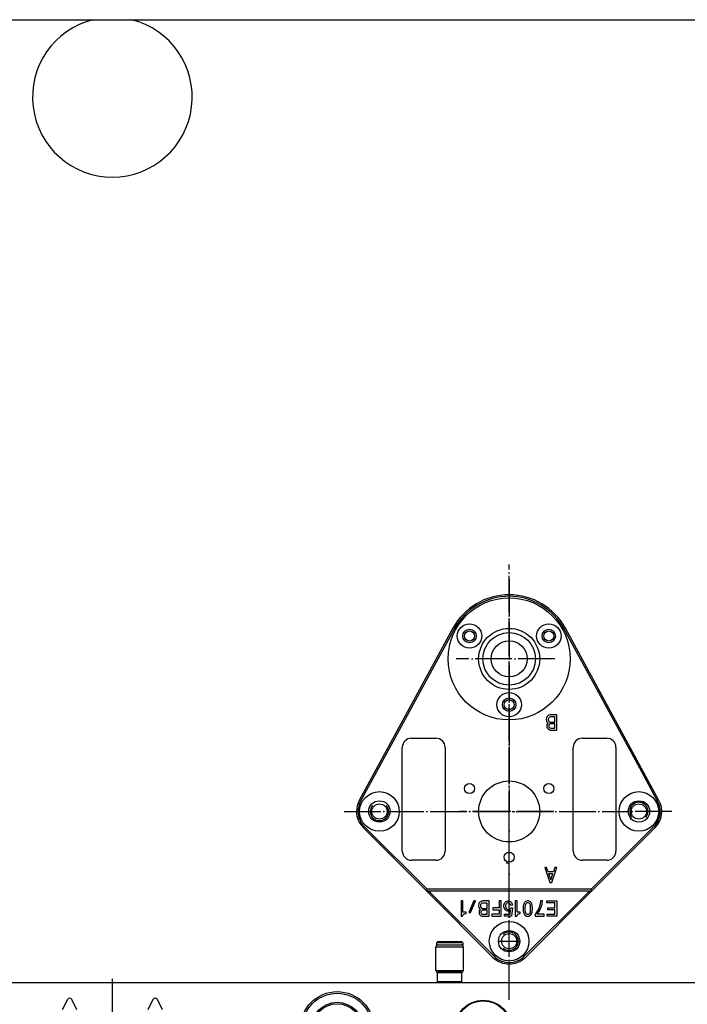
# Model space of a CAD drawing. Extents: x -1763 to 4575, y -3429 to 1051.
# Tile 158 of 174: x 3870 to 4088, y -1492 to -1169. Entities that reach past the tile are written whole.
import ezdxf

# ---------------------------------------------------------------- set-up
doc = ezdxf.new("R2010")
doc.units = 0
doc.linetypes.add('DOT_CENTER', pattern=[14, 12, -1, 0, -1])
doc.layers.get('0').update_dxf_attribs({"linetype": 'CONTINUOUS'})
doc.layers.add('1', color=7, linetype='CONTINUOUS')

# ---------------------------------------------------------------- blocks, each defined once
blk = doc.blocks.new('E7018-24101__1', base_point=(4199.999999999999, -1958.678934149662))
at = {"color": 1, "linetype": 'CONTINUOUS'}
for p, q in [((4195.999999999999, -1485.078934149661), (3604.00000000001, -1485.078934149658)), ((3883.706514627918, -1493.755904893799), (3885.373913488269, -1490.421107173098)), ((3886.626086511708, -1490.421107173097), (3888.293485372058, -1493.755904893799)), ((3911.706514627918, -1493.755904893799), (3913.373913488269, -1490.421107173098)), ((3914.626086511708, -1490.421107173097), (3916.293485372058, -1493.755904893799))]:
    blk.add_line(p, q, dxfattribs=at)
for radius in [9.20000000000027, 9]:
    blk.add_circle((4021.489999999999, -1499.90784374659), radius, dxfattribs=at)
for centre in [(3885.999999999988, -1490.734150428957), (3913.999999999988, -1490.734150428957)]:
    blk.add_arc(centre, 0.69998600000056, 26.56505117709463, 153.43494882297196, dxfattribs=at)
blk = doc.blocks.new('E2812-23753-0__46', base_point=(4014.789999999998, -1485.07893414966))
at = {"color": 1, "linetype": 'CONTINUOUS'}
for p, q in [((4006.489999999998, -1471.57893414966), (4006.189999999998, -1471.87893414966)), ((4006.189999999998, -1471.87893414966), (4006.189999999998, -1472.57893414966)), ((4014.789999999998, -1471.87893414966), (4006.189999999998, -1471.87893414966)), ((4006.589999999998, -1472.57893414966), (4006.189999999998, -1472.57893414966)), ((4014.489999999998, -1471.57893414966), (4006.489999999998, -1471.57893414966)), ((4006.589999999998, -1472.57893414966), (4007.989999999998, -1472.57893414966)), ((4007.989999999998, -1472.57893414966), (4012.989999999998, -1472.57893414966)), ((4012.989999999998, -1472.57893414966), (4014.389999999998, -1472.57893414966)), ((4014.789999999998, -1472.57893414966), (4014.389999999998, -1472.57893414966)), ((4014.489999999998, -1471.57893414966), (4014.789999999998, -1471.87893414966)), ((4014.789999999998, -1471.87893414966), (4014.789999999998, -1472.57893414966)), ((4007.989999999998, -1485.07893414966), (4007.989999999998, -1484.878934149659)), ((4012.989999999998, -1485.07893414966), (4012.989999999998, -1484.878934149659))]:
    blk.add_line(p, q, dxfattribs=at)
blk = doc.blocks.new('24791-0S111__47', base_point=(4014.489999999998, -1484.87893414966))
at = {"color": 1, "linetype": 'CONTINUOUS'}
for p, q in [((4006.689999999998, -1481.578934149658), (4006.489999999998, -1481.77893414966)), ((4006.489999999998, -1484.678934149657), (4006.489999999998, -1481.77893414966)), ((4010.489999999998, -1481.778934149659), (4006.489999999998, -1481.77893414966)), ((4010.489999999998, -1481.578934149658), (4006.689999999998, -1481.578934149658)), ((4014.289999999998, -1481.578934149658), (4010.489999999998, -1481.578934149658)), ((4014.489999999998, -1481.778934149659), (4010.489999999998, -1481.778934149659)), ((4014.289999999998, -1481.578934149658), (4014.489999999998, -1481.778934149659)), ((4014.489999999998, -1484.678934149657), (4014.489999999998, -1481.778934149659)), ((4006.689999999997, -1484.87893414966), (4006.489999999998, -1484.678934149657)), ((4010.489999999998, -1484.678934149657), (4006.489999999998, -1484.678934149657)), ((4010.489999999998, -1484.878934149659), (4006.689999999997, -1484.87893414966)), ((4014.489999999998, -1484.678934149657), (4010.489999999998, -1484.678934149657)), ((4014.289999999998, -1484.878934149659), (4010.489999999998, -1484.878934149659)), ((4014.289999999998, -1484.878934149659), (4014.489999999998, -1484.678934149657))]:
    blk.add_line(p, q, dxfattribs=at)
blk = doc.blocks.new('BEARING_HK0509__48', base_point=(4014.989999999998, -1481.57893414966))
at = {"color": 1, "linetype": 'CONTINUOUS'}
for p, q in [((4005.989999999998, -1480.97893414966), (4005.989999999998, -1473.17893414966)), ((4005.989999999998, -1473.17893414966), (4014.989999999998, -1473.17893414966)), ((4006.589999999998, -1472.57893414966), (4007.989999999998, -1472.57893414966)), ((4007.989999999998, -1472.57893414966), (4012.989999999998, -1472.57893414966)), ((4012.989999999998, -1472.57893414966), (4014.389999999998, -1472.57893414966)), ((4014.989999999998, -1480.97893414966), (4014.989999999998, -1473.17893414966)), ((4005.989999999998, -1480.97893414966), (4014.989999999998, -1480.97893414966)), ((4006.589999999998, -1481.57893414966), (4006.689999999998, -1481.578934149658)), ((4010.489999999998, -1481.578934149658), (4006.689999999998, -1481.578934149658)), ((4014.289999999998, -1481.578934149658), (4010.489999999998, -1481.578934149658)), ((4014.289999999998, -1481.578934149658), (4014.389999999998, -1481.57893414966))]:
    blk.add_line(p, q, dxfattribs=at)
for centre, radius, start, end in [((4006.589999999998, -1473.17893414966), 0.60000000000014, 90, 180), ((4014.389999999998, -1473.17893414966), 0.59999999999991, 0, 90), ((4006.589999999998, -1480.97893414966), 0.59999999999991, 180, -90), ((4014.389999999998, -1480.97893414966), 0.59999999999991, -90, 0)]:
    blk.add_arc(centre, radius, start, end, dxfattribs=at)
blk = doc.blocks.new('BEARING_ASSY1_1__49', base_point=(4014.989999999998, -1485.07893414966))
for name, p in [('BEARING_HK0509__48', (4014.989999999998, -1481.57893414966)), ('E2812-23753-0__46', (4014.789999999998, -1485.07893414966)), ('24791-0S111__47', (4014.489999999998, -1484.87893414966))]:
    blk.add_blockref(name, p)
blk = doc.blocks.new('BEARINGS__66', base_point=(4152.30999999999, -1972.178934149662))
blk.add_blockref('BEARING_ASSY1_1__49', (4014.989999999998, -1485.07893414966))
blk = doc.blocks.new('21791-0S112_2__91', base_point=(3985.659999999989, -1511.90784374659))
at = {"color": 1, "linetype": 'CONTINUOUS'}
for radius in [12, 11.44999999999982, 8.49291111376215, 8.02500000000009]:
    blk.add_circle((3973.659999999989, -1499.90784374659), radius, dxfattribs=at)
blk = doc.blocks.new('BUSHINGS_INTERFACE__92', base_point=(3985.659999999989, -1955.85002455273))
blk.add_blockref('21791-0S112_2__91', (3985.659999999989, -1511.90784374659))
blk = doc.blocks.new('SMALLPARTS__109', base_point=(4239.999999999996, -1972.178934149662))
for name, p in [('BEARINGS__66', (4152.30999999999, -1972.178934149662)), ('BUSHINGS_INTERFACE__92', (3985.659999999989, -1955.85002455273))]:
    blk.add_blockref(name, p)
blk = doc.blocks.new('E7018-64101__110', base_point=(4239.999999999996, -1972.178934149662))
for name, p in [('SMALLPARTS__109', (4239.999999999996, -1972.178934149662)), ('E7018-24101__1', (4199.999999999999, -1958.678934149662))]:
    blk.add_blockref(name, p)
blk = doc.blocks.new('STIFF_ASSY_DUTBD__112', base_point=(4239.999999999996, -1972.178934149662))
blk.add_blockref('E7018-64101__110', (4239.999999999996, -1972.178934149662))
blk = doc.blocks.new('A1__190', base_point=(4239.999999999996, -1972.178934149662))
blk.add_blockref('STIFF_ASSY_DUTBD__112', (4239.999999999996, -1972.178934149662))
blk = doc.blocks.new('FRONT1__191', base_point=(4150.300000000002, -1381.878934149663))
blk.add_blockref('A1__190', (4239.999999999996, -1972.178934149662))
blk = doc.blocks.new('L1__192', base_point=(4150.300000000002, -1381.878934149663))
blk.add_blockref('FRONT1__191', (4150.300000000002, -1381.878934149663))
blk = doc.blocks.new('PIN__605', base_point=(4010, -1358.878934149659))
at = {"layer": '1', "color": 4, "linetype": 'CONTINUOUS'}
for centre, radius in [((4030, -1378.878934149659), 20), ((4017.009618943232, -1371.378934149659), 4), ((4042.990381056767, -1371.378934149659), 4.00000000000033), ((4017.009618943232, -1371.378934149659), 2.19999999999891), ((4030, -1378.878934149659), 10), ((4030, -1378.878934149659), 8.599999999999), ((4042.990381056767, -1371.378934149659), 2.20000000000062), ((4030, -1378.878934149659), 5.89999999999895), ((4030, -1393.87893414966), 3.99999999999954), ((4030, -1393.87893414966), 2.19999999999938)]:
    blk.add_circle(centre, radius, dxfattribs=at)
blk = doc.blocks.new('E7015-23250__606', base_point=(3044.121065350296, -1352.742240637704))
at = {"layer": '1', "color": 6, "linetype": 'DOT_CENTER'}
for p, q in [((4030, -1352.742240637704), (4030, -1407.575923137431)), ((4045.000000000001, -1378.878934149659), (4012.626763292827, -1378.878934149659)), ((4030, -1407.575923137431), (4030, -1428.87893414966)), ((4030, -1428.87893414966), (4013.710560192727, -1428.878934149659)), ((4044.687384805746, -1428.878934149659), (4030, -1428.87893414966)), ((4030, -1455.568100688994), (4030, -1428.87893414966))]:
    blk.add_line(p, q, dxfattribs=at)
at = {"layer": '1', "color": 6, "linetype": 'CONTINUOUS'}
for p, q in [((4011.54355963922, -1368.860959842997), (3980.908414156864, -1425.301086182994)), ((4011.982998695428, -1369.099483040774), (3985.919314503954, -1417.117457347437)), ((4074.080685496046, -1417.117457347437), (4048.017001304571, -1369.099483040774)), ((4079.091585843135, -1425.301086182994), (4048.456440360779, -1368.860959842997)), ((4042.224330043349, -1398.141908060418), (4042.111830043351, -1398.579408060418)), ((4042.111830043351, -1398.579408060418), (4042.111830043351, -1398.891908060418)), ((4042.111830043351, -1398.891908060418), (4042.224330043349, -1399.329408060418)), ((4042.393080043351, -1397.829408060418), (4042.224330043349, -1398.141908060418)), ((4042.224330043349, -1399.329408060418), (4042.449330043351, -1399.704408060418)), ((4042.674330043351, -1397.516908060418), (4042.393080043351, -1397.829408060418)), ((4042.618080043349, -1400.079408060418), (4042.393080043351, -1400.454408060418)), ((4042.449330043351, -1399.704408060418), (4042.730580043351, -1399.954408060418)), ((4042.730580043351, -1399.954408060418), (4042.618080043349, -1400.079408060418)), ((4043.011830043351, -1397.329408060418), (4042.674330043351, -1397.516908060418)), ((4042.84308004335, -1398.391908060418), (4042.786830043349, -1398.641908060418)), ((4042.786830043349, -1398.641908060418), (4042.786830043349, -1398.891908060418)), ((4042.786830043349, -1398.891908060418), (4042.84308004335, -1399.141908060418)), ((4043.011830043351, -1398.141908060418), (4042.84308004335, -1398.391908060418)), ((4042.84308004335, -1399.141908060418), (4043.011830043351, -1399.391908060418)), ((4043.461830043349, -1397.204408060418), (4043.011830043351, -1397.329408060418)), ((4043.236830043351, -1397.954408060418), (4043.011830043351, -1398.141908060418)), ((4043.011830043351, -1399.391908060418), (4043.236830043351, -1399.579408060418)), ((4043.518080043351, -1397.891908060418), (4043.236830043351, -1397.954408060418)), ((4043.236830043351, -1399.579408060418), (4043.518080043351, -1399.641908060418)), ((4043.518080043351, -1400.204408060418), (4043.293080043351, -1400.266908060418)), ((4045.599330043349, -1397.204408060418), (4043.461830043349, -1397.204408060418)), ((4044.980580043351, -1397.891908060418), (4043.518080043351, -1397.891908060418)), ((4043.518080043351, -1399.641908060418), (4044.980580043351, -1399.641908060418)), ((4044.980580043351, -1400.204408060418), (4043.518080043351, -1400.204408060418)), ((4044.980580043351, -1399.641908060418), (4044.980580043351, -1397.891908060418)), ((4044.980580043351, -1401.579408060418), (4044.980580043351, -1400.204408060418)), ((4045.599330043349, -1402.204408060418), (4045.599330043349, -1397.204408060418)), ((4042.393080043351, -1400.454408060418), (4042.336830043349, -1400.766908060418)), ((4042.336830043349, -1400.766908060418), (4042.336830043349, -1401.016908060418)), ((4042.336830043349, -1401.016908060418), (4042.393080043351, -1401.329408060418)), ((4042.393080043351, -1401.329408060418), (4042.618080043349, -1401.704408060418)), ((4042.618080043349, -1401.704408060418), (4042.84308004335, -1401.954408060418)), ((4042.84308004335, -1401.954408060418), (4043.180580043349, -1402.141908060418)), ((4043.011830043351, -1400.579408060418), (4042.955580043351, -1400.766908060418)), ((4042.955580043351, -1400.766908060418), (4042.955580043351, -1401.016908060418)), ((4042.955580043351, -1401.016908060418), (4043.011830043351, -1401.204408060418)), ((4043.12433004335, -1400.391908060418), (4043.011830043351, -1400.579408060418)), ((4043.011830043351, -1401.204408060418), (4043.12433004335, -1401.391908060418)), ((4043.293080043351, -1400.266908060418), (4043.12433004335, -1400.391908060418)), ((4043.12433004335, -1401.391908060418), (4043.293080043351, -1401.516908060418)), ((4043.180580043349, -1402.141908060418), (4043.461830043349, -1402.204408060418)), ((4043.293080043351, -1401.516908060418), (4043.518080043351, -1401.579408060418)), ((4043.461830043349, -1402.204408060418), (4045.599330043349, -1402.204408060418)), ((4043.518080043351, -1401.579408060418), (4044.980580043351, -1401.579408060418)), ((3998, -1404.878934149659), (4006, -1404.87893414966)), ((4054, -1404.878934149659), (4062, -1404.878934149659)), ((3995, -1441.878934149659), (3995, -1407.878934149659)), ((4009, -1407.87893414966), (4009, -1441.878934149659)), ((4051, -1441.878934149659), (4051, -1407.878934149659)), ((4065, -1407.878934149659), (4065, -1441.878934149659)), ((3985.919314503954, -1417.117457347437), (3981.347853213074, -1425.539609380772)), ((4078.652146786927, -1425.539609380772), (4074.080685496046, -1417.117457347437)), ((4002.893398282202, -1454.878934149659), (3982.196699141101, -1434.182235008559)), ((4003.100505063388, -1454.378934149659), (3982.550252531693, -1433.828681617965)), ((4077.449747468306, -1433.828681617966), (4056.899494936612, -1454.378934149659)), ((4077.803300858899, -1434.182235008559), (4057.106601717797, -1454.878934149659)), ((4006, -1444.878934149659), (3998, -1444.878934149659)), ((4062, -1444.878934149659), (4054, -1444.878934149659)), ((4042.28058004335, -1447.204408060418), (4041.661830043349, -1447.204408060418)), ((4041.661830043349, -1447.204408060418), (4043.293080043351, -1452.204408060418)), ((4042.786830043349, -1448.704408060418), (4042.28058004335, -1447.204408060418)), ((4043.96808004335, -1452.204408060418), (4045.599330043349, -1447.204408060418)), ((4044.980580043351, -1447.204408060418), (4044.474330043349, -1448.704408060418)), ((4045.599330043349, -1447.204408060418), (4044.980580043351, -1447.204408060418)), ((4044.474330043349, -1448.704408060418), (4042.786830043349, -1448.704408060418)), ((4044.305580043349, -1449.329408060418), (4042.899330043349, -1449.329408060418)), ((4042.899330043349, -1449.329408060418), (4043.630580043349, -1451.329408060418)), ((4043.630580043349, -1451.329408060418), (4044.305580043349, -1449.329408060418)), ((4003.100505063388, -1454.378934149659), (4002.893398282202, -1454.878934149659)), ((4002.893398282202, -1454.878934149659), (4057.106601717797, -1454.878934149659)), ((4024.696699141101, -1476.682235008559), (4002.893398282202, -1454.878934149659)), ((4056.899494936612, -1454.378934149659), (4003.100505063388, -1454.378934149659)), ((4057.106601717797, -1454.878934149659), (4035.303300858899, -1476.682235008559)), ((4043.293080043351, -1452.204408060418), (4043.96808004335, -1452.204408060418)), ((4056.899494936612, -1454.378934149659), (4057.106601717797, -1454.878934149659)), ((4025.050252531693, -1476.328681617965), (4004.600505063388, -1455.878934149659)), ((4014.246082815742, -1458.204408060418), (4014.246082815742, -1463.204408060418)), ((4014.808582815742, -1458.204408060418), (4014.246082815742, -1458.204408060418)), ((4014.808582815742, -1461.829408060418), (4014.808582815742, -1458.204408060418)), ((4018.464832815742, -1458.204408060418), (4016.777332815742, -1461.954408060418)), ((4017.339832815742, -1461.954408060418), (4019.027332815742, -1458.204408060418)), ((4019.027332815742, -1458.204408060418), (4018.464832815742, -1458.204408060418)), ((4021.277332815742, -1458.204408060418), (4020.827332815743, -1458.329408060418)), ((4023.414832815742, -1458.204408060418), (4021.277332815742, -1458.204408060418)), ((4023.414832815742, -1463.204408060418), (4023.414832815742, -1458.204408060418)), ((4026.733582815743, -1458.204408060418), (4026.733582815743, -1460.454408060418)), ((4027.352332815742, -1458.204408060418), (4026.733582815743, -1458.204408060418)), ((4027.352332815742, -1463.204408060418), (4027.352332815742, -1458.204408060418)), ((4028.983582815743, -1458.391908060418), (4029.264832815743, -1458.266908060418)), ((4029.264832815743, -1458.266908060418), (4029.546082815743, -1458.204408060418)), ((4029.546082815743, -1458.204408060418), (4029.827332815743, -1458.204408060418)), ((4029.827332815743, -1458.204408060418), (4030.108582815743, -1458.266908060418)), ((4030.108582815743, -1458.266908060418), (4030.389832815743, -1458.391908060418)), ((4032.021082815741, -1458.204408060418), (4032.021082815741, -1463.204408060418)), ((4032.583582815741, -1458.204408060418), (4032.021082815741, -1458.204408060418)), ((4032.583582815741, -1461.829408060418), (4032.583582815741, -1458.204408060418)), ((4055.399494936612, -1455.878934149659), (4034.949747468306, -1476.328681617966)), ((4035.677332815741, -1458.266908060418), (4035.396082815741, -1458.391908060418)), ((4035.902332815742, -1458.204408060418), (4035.677332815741, -1458.266908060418)), ((4036.296082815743, -1458.204408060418), (4035.902332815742, -1458.204408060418)), ((4036.521082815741, -1458.266908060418), (4036.296082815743, -1458.204408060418)), ((4036.802332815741, -1458.391908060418), (4036.521082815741, -1458.266908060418)), ((4040.233582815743, -1458.204408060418), (4040.121082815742, -1459.141908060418)), ((4040.908582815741, -1458.204408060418), (4040.233582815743, -1458.204408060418)), ((4040.796082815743, -1459.204408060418), (4040.908582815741, -1458.204408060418)), ((4042.371082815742, -1458.204408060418), (4045.633582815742, -1458.204408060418)), ((4042.371082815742, -1458.829408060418), (4042.371082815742, -1458.204408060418)), ((4045.633582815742, -1458.204408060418), (4045.633582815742, -1463.204408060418)), ((4020.039832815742, -1459.141908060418), (4019.927332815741, -1459.579408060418)), ((4019.927332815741, -1459.579408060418), (4019.927332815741, -1459.891908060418)), ((4019.927332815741, -1459.891908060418), (4020.039832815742, -1460.329408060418)), ((4020.208582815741, -1458.829408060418), (4020.039832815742, -1459.141908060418)), ((4020.039832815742, -1460.329408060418), (4020.264832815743, -1460.704408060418)), ((4020.208582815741, -1461.454408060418), (4020.152332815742, -1461.766908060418)), ((4020.489832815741, -1458.516908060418), (4020.208582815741, -1458.829408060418)), ((4020.433582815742, -1461.079408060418), (4020.208582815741, -1461.454408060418)), ((4020.264832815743, -1460.704408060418), (4020.546082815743, -1460.954408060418)), ((4020.546082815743, -1460.954408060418), (4020.433582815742, -1461.079408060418)), ((4020.827332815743, -1458.329408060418), (4020.489832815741, -1458.516908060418)), ((4020.658582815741, -1459.391908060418), (4020.602332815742, -1459.641908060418)), ((4020.602332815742, -1459.641908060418), (4020.602332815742, -1459.891908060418)), ((4020.602332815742, -1459.891908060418), (4020.658582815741, -1460.141908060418)), ((4020.827332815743, -1459.141908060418), (4020.658582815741, -1459.391908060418)), ((4020.658582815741, -1460.141908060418), (4020.827332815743, -1460.391908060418)), ((4021.052332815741, -1458.954408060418), (4020.827332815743, -1459.141908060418)), ((4020.827332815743, -1460.391908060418), (4021.052332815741, -1460.579408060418)), ((4020.939832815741, -1461.391908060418), (4020.827332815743, -1461.579408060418)), ((4021.108582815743, -1461.266908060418), (4020.939832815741, -1461.391908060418)), ((4021.333582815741, -1458.891908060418), (4021.052332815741, -1458.954408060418)), ((4021.052332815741, -1460.579408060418), (4021.333582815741, -1460.641908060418)), ((4021.333582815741, -1461.204408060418), (4021.108582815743, -1461.266908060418)), ((4022.796082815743, -1458.891908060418), (4021.333582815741, -1458.891908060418)), ((4021.333582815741, -1460.641908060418), (4022.796082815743, -1460.641908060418)), ((4022.796082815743, -1461.204408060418), (4021.333582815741, -1461.204408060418)), ((4022.796082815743, -1460.641908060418), (4022.796082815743, -1458.891908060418)), ((4022.796082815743, -1462.579408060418), (4022.796082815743, -1461.204408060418)), ((4026.733582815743, -1460.454408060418), (4024.652332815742, -1460.454408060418)), ((4024.652332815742, -1460.454408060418), (4024.652332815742, -1461.079408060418)), ((4024.652332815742, -1461.079408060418), (4026.733582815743, -1461.079408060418)), ((4026.733582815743, -1461.079408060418), (4026.733582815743, -1462.579408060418)), ((4028.252332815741, -1459.579408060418), (4028.364832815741, -1459.204408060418)), ((4028.252332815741, -1460.079408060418), (4028.252332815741, -1459.579408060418)), ((4028.364832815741, -1460.454408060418), (4028.252332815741, -1460.079408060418)), ((4028.364832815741, -1459.204408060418), (4028.477332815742, -1458.954408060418)), ((4028.477332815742, -1460.704408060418), (4028.364832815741, -1460.454408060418)), ((4028.477332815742, -1458.954408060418), (4028.646082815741, -1458.704408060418)), ((4028.646082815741, -1460.954408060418), (4028.477332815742, -1460.704408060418)), ((4028.646082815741, -1458.704408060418), (4028.814832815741, -1458.516908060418)), ((4028.814832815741, -1461.141908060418), (4028.646082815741, -1460.954408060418)), ((4028.814832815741, -1458.516908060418), (4028.983582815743, -1458.391908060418)), ((4028.927332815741, -1459.329408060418), (4028.814832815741, -1459.641908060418)), ((4028.814832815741, -1459.641908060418), (4028.814832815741, -1460.141908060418)), ((4028.814832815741, -1460.141908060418), (4028.927332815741, -1460.454408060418)), ((4028.983582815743, -1461.329408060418), (4028.814832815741, -1461.141908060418)), ((4029.039832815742, -1459.141908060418), (4028.927332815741, -1459.329408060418)), ((4028.927332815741, -1460.454408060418), (4029.039832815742, -1460.641908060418)), ((4029.264832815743, -1461.454408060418), (4028.983582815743, -1461.329408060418)), ((4029.264832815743, -1458.954408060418), (4029.039832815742, -1459.141908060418)), ((4029.039832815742, -1460.641908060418), (4029.264832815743, -1460.829408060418)), ((4029.546082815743, -1458.829408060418), (4029.264832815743, -1458.954408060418)), ((4029.264832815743, -1460.829408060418), (4029.546082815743, -1460.954408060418)), ((4029.546082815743, -1461.516908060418), (4029.264832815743, -1461.454408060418)), ((4029.827332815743, -1458.829408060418), (4029.546082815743, -1458.829408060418)), ((4029.546082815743, -1460.954408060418), (4029.827332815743, -1460.954408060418)), ((4029.827332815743, -1461.516908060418), (4029.546082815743, -1461.516908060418)), ((4030.108582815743, -1458.954408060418), (4029.827332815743, -1458.829408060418)), ((4029.827332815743, -1460.954408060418), (4030.164832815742, -1460.829408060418)), ((4030.164832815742, -1461.391908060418), (4029.827332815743, -1461.516908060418)), ((4030.333582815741, -1459.141908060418), (4030.108582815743, -1458.954408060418)), ((4030.164832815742, -1460.829408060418), (4030.389832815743, -1460.641908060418)), ((4030.446082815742, -1461.204408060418), (4030.164832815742, -1461.391908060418)), ((4030.277332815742, -1462.579408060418), (4030.446082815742, -1461.204408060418)), ((4030.446082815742, -1459.329408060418), (4030.333582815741, -1459.141908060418)), ((4030.389832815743, -1458.391908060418), (4030.558582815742, -1458.516908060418)), ((4030.389832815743, -1460.641908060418), (4030.502332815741, -1460.454408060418)), ((4030.558582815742, -1459.641908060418), (4030.446082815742, -1459.329408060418)), ((4030.502332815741, -1460.454408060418), (4031.064832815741, -1460.454408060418)), ((4030.558582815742, -1458.516908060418), (4030.727332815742, -1458.704408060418)), ((4031.121082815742, -1459.579408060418), (4030.558582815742, -1459.641908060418)), ((4030.727332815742, -1458.704408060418), (4030.896082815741, -1458.954408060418)), ((4031.064832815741, -1460.454408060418), (4030.727332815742, -1463.204408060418)), ((4030.896082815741, -1458.954408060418), (4031.008582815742, -1459.204408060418)), ((4031.008582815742, -1459.204408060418), (4031.121082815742, -1459.579408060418)), ((4034.608582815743, -1459.891908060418), (4034.552332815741, -1460.454408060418)), ((4034.552332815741, -1460.454408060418), (4034.552332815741, -1460.954408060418)), ((4034.552332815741, -1460.954408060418), (4034.608582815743, -1461.516908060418)), ((4034.664832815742, -1459.516908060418), (4034.608582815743, -1459.891908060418)), ((4034.608582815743, -1461.516908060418), (4034.664832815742, -1461.891908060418)), ((4034.777332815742, -1459.204408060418), (4034.664832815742, -1459.516908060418)), ((4034.889832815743, -1458.954408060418), (4034.777332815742, -1459.204408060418)), ((4035.058582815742, -1458.704408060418), (4034.889832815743, -1458.954408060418)), ((4035.227332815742, -1458.516908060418), (4035.058582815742, -1458.704408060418)), ((4035.227332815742, -1459.641908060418), (4035.171082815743, -1460.329408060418)), ((4035.171082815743, -1460.329408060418), (4035.171082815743, -1461.079408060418)), ((4035.171082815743, -1461.079408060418), (4035.227332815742, -1461.766908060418)), ((4035.396082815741, -1458.391908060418), (4035.227332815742, -1458.516908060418)), ((4035.339832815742, -1459.329408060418), (4035.227332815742, -1459.641908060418)), ((4035.452332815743, -1459.141908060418), (4035.339832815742, -1459.329408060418)), ((4035.677332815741, -1458.954408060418), (4035.452332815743, -1459.141908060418)), ((4035.902332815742, -1458.829408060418), (4035.677332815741, -1458.954408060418)), ((4036.296082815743, -1458.829408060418), (4035.902332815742, -1458.829408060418)), ((4036.521082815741, -1458.954408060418), (4036.296082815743, -1458.829408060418)), ((4036.746082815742, -1459.141908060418), (4036.521082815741, -1458.954408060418)), ((4036.858582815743, -1459.329408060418), (4036.746082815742, -1459.141908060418)), ((4036.971082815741, -1458.516908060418), (4036.802332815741, -1458.391908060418)), ((4036.971082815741, -1459.641908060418), (4036.858582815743, -1459.329408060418)), ((4037.139832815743, -1458.704408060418), (4036.971082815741, -1458.516908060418)), ((4037.027332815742, -1460.329408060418), (4036.971082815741, -1459.641908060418)), ((4036.971082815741, -1461.766908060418), (4037.027332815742, -1461.079408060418)), ((4037.027332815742, -1461.079408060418), (4037.027332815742, -1460.329408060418)), ((4037.308582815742, -1458.954408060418), (4037.139832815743, -1458.704408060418)), ((4037.421082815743, -1459.204408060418), (4037.308582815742, -1458.954408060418)), ((4037.533582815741, -1459.516908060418), (4037.421082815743, -1459.204408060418)), ((4037.589832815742, -1459.891908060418), (4037.533582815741, -1459.516908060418)), ((4037.533582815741, -1461.891908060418), (4037.589832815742, -1461.516908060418)), ((4037.646082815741, -1460.454408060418), (4037.589832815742, -1459.891908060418)), ((4037.589832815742, -1461.516908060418), (4037.646082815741, -1460.954408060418)), ((4037.646082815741, -1460.954408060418), (4037.646082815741, -1460.454408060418)), ((4039.671082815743, -1460.641908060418), (4039.221082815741, -1461.579408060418)), ((4039.221082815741, -1462.579408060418), (4039.952332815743, -1461.454408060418)), ((4039.952332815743, -1459.891908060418), (4039.671082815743, -1460.641908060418)), ((4040.121082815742, -1459.141908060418), (4039.952332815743, -1459.891908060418)), ((4039.952332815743, -1461.454408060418), (4040.289832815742, -1460.704408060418)), ((4040.289832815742, -1460.704408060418), (4040.514832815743, -1460.141908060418)), ((4040.514832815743, -1460.141908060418), (4040.796082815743, -1459.204408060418)), ((4045.014832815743, -1458.829408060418), (4042.371082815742, -1458.829408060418)), ((4042.652332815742, -1461.079408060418), (4042.652332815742, -1460.454408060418)), ((4042.652332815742, -1460.454408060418), (4045.014832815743, -1460.454408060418)), ((4045.014832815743, -1461.079408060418), (4042.652332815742, -1461.079408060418)), ((4045.014832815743, -1460.454408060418), (4045.014832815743, -1458.829408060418)), ((4045.014832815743, -1462.579408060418), (4045.014832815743, -1461.079408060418)), ((4014.246082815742, -1463.204408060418), (4014.696082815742, -1463.204408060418)), ((4014.696082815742, -1463.204408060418), (4014.752332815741, -1463.016908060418)), ((4014.752332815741, -1463.016908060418), (4014.921082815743, -1462.766908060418)), ((4015.877332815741, -1461.829408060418), (4014.808582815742, -1461.829408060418)), ((4014.921082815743, -1462.766908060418), (4015.089832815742, -1462.579408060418)), ((4015.089832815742, -1462.579408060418), (4015.314832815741, -1462.454408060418)), ((4015.314832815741, -1462.454408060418), (4015.483582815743, -1462.391908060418)), ((4015.483582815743, -1462.391908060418), (4015.764832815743, -1462.329408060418)), ((4015.764832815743, -1462.329408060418), (4015.877332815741, -1462.329408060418)), ((4015.877332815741, -1462.329408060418), (4015.877332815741, -1461.829408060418)), ((4016.777332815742, -1461.954408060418), (4017.339832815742, -1461.954408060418)), ((4020.152332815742, -1461.766908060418), (4020.152332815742, -1462.016908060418)), ((4020.152332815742, -1462.016908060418), (4020.208582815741, -1462.329408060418)), ((4020.208582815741, -1462.329408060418), (4020.433582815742, -1462.704408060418)), ((4020.433582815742, -1462.704408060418), (4020.658582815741, -1462.954408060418)), ((4020.658582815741, -1462.954408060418), (4020.996082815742, -1463.141908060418)), ((4020.827332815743, -1461.579408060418), (4020.771082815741, -1461.766908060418)), ((4020.771082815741, -1461.766908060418), (4020.771082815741, -1462.016908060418)), ((4020.771082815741, -1462.016908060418), (4020.827332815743, -1462.204408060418)), ((4020.827332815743, -1462.204408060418), (4020.939832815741, -1462.391908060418)), ((4020.939832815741, -1462.391908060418), (4021.108582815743, -1462.516908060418)), ((4020.996082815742, -1463.141908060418), (4021.277332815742, -1463.204408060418)), ((4021.108582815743, -1462.516908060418), (4021.333582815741, -1462.579408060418)), ((4021.277332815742, -1463.204408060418), (4023.414832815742, -1463.204408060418)), ((4021.333582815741, -1462.579408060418), (4022.796082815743, -1462.579408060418)), ((4026.733582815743, -1462.579408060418), (4024.314832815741, -1462.579408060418)), ((4024.314832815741, -1462.579408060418), (4024.314832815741, -1463.204408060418)), ((4024.314832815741, -1463.204408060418), (4027.352332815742, -1463.204408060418)), ((4028.421082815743, -1463.204408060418), (4028.421082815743, -1462.579408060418)), ((4028.421082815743, -1462.579408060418), (4030.277332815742, -1462.579408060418)), ((4030.727332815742, -1463.204408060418), (4028.421082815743, -1463.204408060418)), ((4032.021082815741, -1463.204408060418), (4032.471082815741, -1463.204408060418)), ((4032.471082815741, -1463.204408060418), (4032.527332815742, -1463.016908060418)), ((4032.527332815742, -1463.016908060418), (4032.696082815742, -1462.766908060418)), ((4033.652332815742, -1461.829408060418), (4032.583582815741, -1461.829408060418)), ((4032.696082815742, -1462.766908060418), (4032.864832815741, -1462.579408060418)), ((4032.864832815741, -1462.579408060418), (4033.089832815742, -1462.454408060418)), ((4033.089832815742, -1462.454408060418), (4033.258582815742, -1462.391908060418)), ((4033.258582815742, -1462.391908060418), (4033.539832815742, -1462.329408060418)), ((4033.539832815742, -1462.329408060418), (4033.652332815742, -1462.329408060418)), ((4033.652332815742, -1462.329408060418), (4033.652332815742, -1461.829408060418)), ((4034.664832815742, -1461.891908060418), (4034.777332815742, -1462.204408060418)), ((4034.777332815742, -1462.204408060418), (4034.889832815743, -1462.454408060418)), ((4034.889832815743, -1462.454408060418), (4035.058582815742, -1462.704408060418)), ((4035.058582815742, -1462.704408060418), (4035.227332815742, -1462.891908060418)), ((4035.227332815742, -1461.766908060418), (4035.339832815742, -1462.079408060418)), ((4035.227332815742, -1462.891908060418), (4035.396082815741, -1463.016908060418)), ((4035.339832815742, -1462.079408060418), (4035.452332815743, -1462.266908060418)), ((4035.396082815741, -1463.016908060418), (4035.677332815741, -1463.141908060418)), ((4035.452332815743, -1462.266908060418), (4035.677332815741, -1462.454408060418)), ((4035.677332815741, -1462.454408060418), (4035.902332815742, -1462.579408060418)), ((4035.677332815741, -1463.141908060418), (4035.902332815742, -1463.204408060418)), ((4035.902332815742, -1462.579408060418), (4036.296082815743, -1462.579408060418)), ((4035.902332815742, -1463.204408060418), (4036.296082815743, -1463.204408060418)), ((4036.296082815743, -1462.579408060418), (4036.521082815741, -1462.454408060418)), ((4036.296082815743, -1463.204408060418), (4036.521082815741, -1463.141908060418)), ((4036.521082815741, -1462.454408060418), (4036.746082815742, -1462.266908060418)), ((4036.521082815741, -1463.141908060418), (4036.802332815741, -1463.016908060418)), ((4036.746082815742, -1462.266908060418), (4036.858582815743, -1462.079408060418)), ((4036.802332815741, -1463.016908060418), (4036.971082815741, -1462.891908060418)), ((4036.858582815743, -1462.079408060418), (4036.971082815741, -1461.766908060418)), ((4036.971082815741, -1462.891908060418), (4037.139832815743, -1462.704408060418)), ((4037.139832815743, -1462.704408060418), (4037.308582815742, -1462.454408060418)), ((4037.308582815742, -1462.454408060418), (4037.421082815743, -1462.204408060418)), ((4037.421082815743, -1462.204408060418), (4037.533582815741, -1461.891908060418)), ((4039.221082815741, -1461.579408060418), (4038.546082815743, -1462.641908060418)), ((4038.546082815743, -1462.641908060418), (4038.546082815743, -1463.204408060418)), ((4038.546082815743, -1463.204408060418), (4041.471082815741, -1463.204408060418)), ((4041.471082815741, -1462.579408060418), (4039.221082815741, -1462.579408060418)), ((4041.471082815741, -1463.204408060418), (4041.471082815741, -1462.579408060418)), ((4042.427332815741, -1463.204408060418), (4042.427332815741, -1462.579408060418)), ((4042.427332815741, -1462.579408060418), (4045.014832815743, -1462.579408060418)), ((4045.633582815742, -1463.204408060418), (4042.427332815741, -1463.204408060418))]:
    blk.add_line(p, q, dxfattribs=at)
for centre, radius in [((4017.009618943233, -1371.378934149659), 1.65000000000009), ((4030, -1378.878934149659), 10), ((4042.990381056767, -1371.378934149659), 1.65000000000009), ((4030, -1393.878934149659), 1.650000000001), ((4030, -1428.87893414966), 9.99999999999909), ((3987.5, -1428.878934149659), 6.4999999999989), ((4017.009618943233, -1421.378934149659), 1.65000000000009), ((4042.990381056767, -1421.378934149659), 1.65000000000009), ((4072.5, -1428.87893414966), 6.50000000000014), ((3987.5, -1428.878934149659), 3.49999999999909), ((4072.5, -1428.87893414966), 3.5), ((4030, -1443.878934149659), 1.650000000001), ((4030, -1471.37893414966), 6.49999999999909), ((4030, -1471.37893414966), 3.49999999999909)]:
    blk.add_circle(centre, radius, dxfattribs=at)
for centre, radius, start, end in [((4030, -1378.878934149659), 21, 90, 151.5073255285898), ((4030, -1378.878934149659), 20.99999999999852, 28.49267447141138, 90), ((4030, -1378.878934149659), 20.5, 90, 151.50732552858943), ((4030, -1378.878934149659), 20.49999999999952, 28.4926744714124, 90), ((3998, -1407.878934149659), 3, 90, 180), ((4006, -1407.878934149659), 3, -1.737e-11, 90), ((4054.000000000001, -1407.878934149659), 3, 90.00000000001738, 180), ((4062.000000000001, -1407.878934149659), 2.99999999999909, 0, 90.00000000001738), ((3987.5, -1428.878934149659), 7.49999999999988, 151.50732552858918, -179.99999999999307), ((3987.5, -1428.878934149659), 6.99999999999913, 151.50732552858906, 180), ((4072.5, -1428.87893414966), 7.49999999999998, -45, 28.49267447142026), ((4072.5, -1428.87893414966), 7, 0, 28.49267447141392), ((3987.5, -1428.878934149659), 7.5, -179.99999999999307, -134.99999999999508), ((3987.5, -1428.878934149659), 7, 180, -135.0000000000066), ((4072.5, -1428.87893414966), 7.00000000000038, -44.99999999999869, 0), ((3998, -1441.878934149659), 3, 180, -90), ((4006, -1441.878934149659), 3, -90, 0), ((4054.000000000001, -1441.878934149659), 3.00000000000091, 180, -90.00000000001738), ((4062.000000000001, -1441.878934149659), 3, -90.00000000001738, 0), ((4030, -1443.878934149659), 2.00000000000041, -118.76557853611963, -90), ((4002.31540968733, -1457.822729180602), 3.00000000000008, 40.3858400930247, 78.8917730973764), ((4057.68459031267, -1457.822729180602), 3.00000000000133, 101.10822690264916, 139.6141599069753), ((4030, -1471.37893414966), 7.49999999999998, -135, -90), ((4030, -1471.37893414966), 7.00000000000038, -135.00000000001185, -90), ((4030, -1471.37893414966), 6.99999999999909, -90, -44.99999999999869), ((4030, -1471.37893414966), 7.49999999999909, -90, -45)]:
    blk.add_arc(centre, radius, start, end, dxfattribs=at)
at = {"layer": '1'}
blk.add_blockref('PIN__605', (4010, -1358.878934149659), dxfattribs=at)
blk = doc.blocks.new('HEADPLATE_EG__609', base_point=(3352.239961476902, -2091.01562766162))
at = {"layer": '1', "color": 7, "linetype": 'CONTINUOUS'}
for p, q in [((3575.504599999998, -1169.428934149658), (3893.731806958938, -1169.428934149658)), ((3893.731806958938, -1169.428934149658), (3906.26819304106, -1169.428934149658)), ((3906.26819304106, -1169.428934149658), (4138.252, -1169.428934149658))]:
    blk.add_line(p, q, dxfattribs=at)
at = {"layer": '1', "color": 1, "linetype": 'DOT_CENTER'}
for p, q in [((4030, -1490.568934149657), (4030, -1347.991150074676)), ((3975.918884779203, -1428.87893414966), (4068.75, -1428.87893414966)), ((4083.319550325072, -1428.878934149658), (4068.75, -1428.878934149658)), ((4026.25, -1471.378934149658), (4033.75, -1471.378934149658)), ((3900, -1960.003934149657), (3900, -1483.753934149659))]:
    blk.add_line(p, q, dxfattribs=at)
at = {"layer": '1', "color": 7, "linetype": 'CONTINUOUS'}
for centre, radius in [((3987.5, -1428.87893414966), 2.50000000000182), ((4072.5, -1428.878934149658), 2.5), ((4030, -1471.378934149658), 2.5)]:
    blk.add_circle(centre, radius, dxfattribs=at)
blk.add_arc((3900, -1194.828934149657), 26.16199999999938, 103.8624321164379, 76.13756788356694, dxfattribs=at)
at = {"layer": '1', "color": 1, "linetype": 'CONTINUOUS'}
for centre, radius, start, end in [((4072.5, -1428.878934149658), 2.99999999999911, -40.84150975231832, -138.27236315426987), ((3987.5, -1428.87893414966), 2.9999999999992, 139.15849024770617, 41.72763684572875), ((4030, -1471.378934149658), 3.00000000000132, -130.84150975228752, 131.72763684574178)]:
    blk.add_arc(centre, radius, start, end, dxfattribs=at)
at = {"layer": '1'}
blk.add_blockref('E7015-23250__606', (3044.121065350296, -1352.742240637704), dxfattribs=at)
blk = doc.blocks.new('D-E6980-90196-1S121', base_point=(12650.4693203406, 564.0708863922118))
at = {"layer": '1'}
blk.add_blockref('HEADPLATE_EG__609', (3352.239961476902, -2091.01562766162), dxfattribs=at)

msp = doc.modelspace()

# ---------------------------------------------------------------- block references
for name, p in [('D-E6980-90196-1S121', (12650.4693203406, 564.0708863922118)), ('L1__192', (4150.300000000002, -1381.878934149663))]:
    msp.add_blockref(name, p)

doc.saveas('drawing.dxf')
